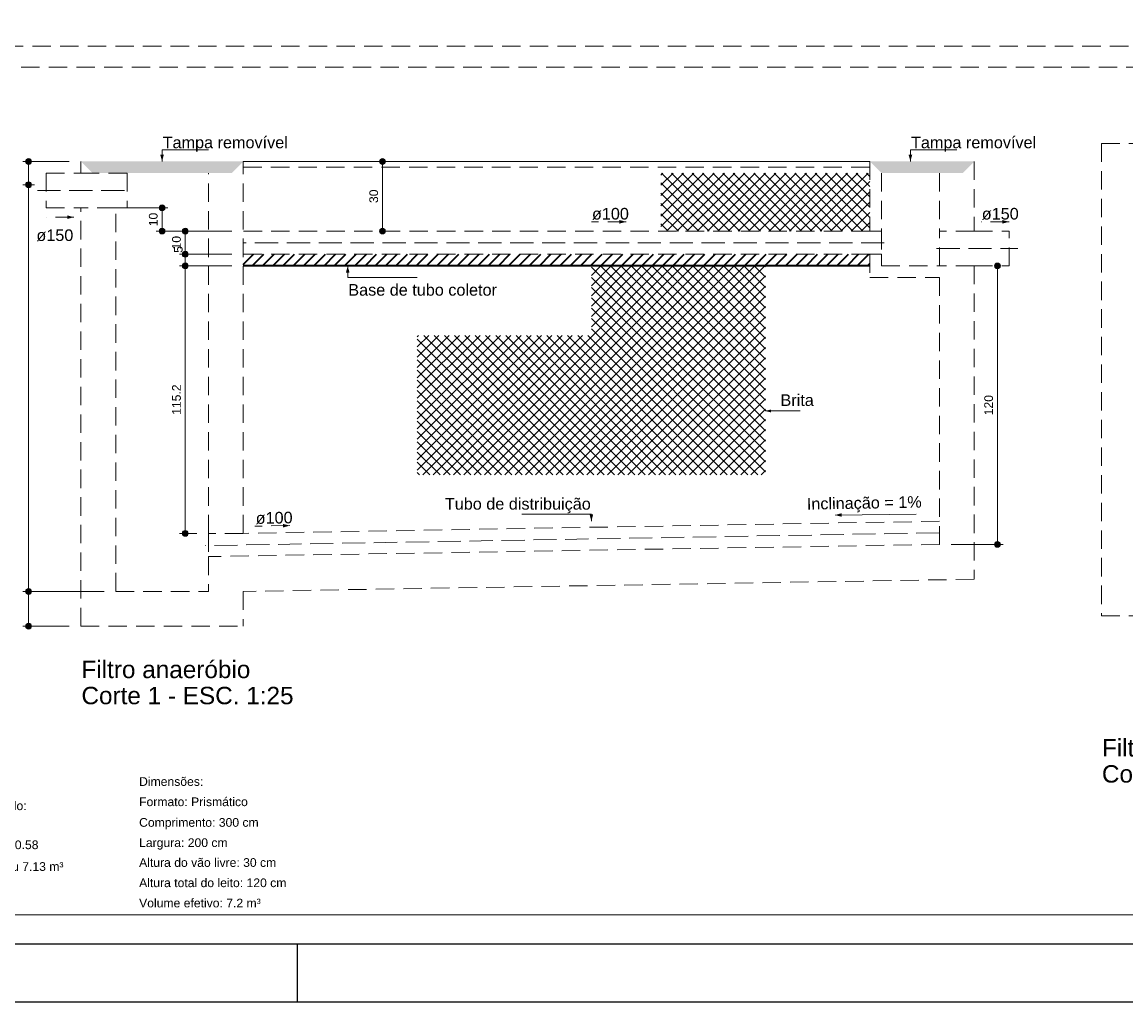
# Model space of a CAD drawing. Header units: feet. Extents: x 8 to 127, y 6 to 90.
# Tile 4 of 256: x 30 to 49, y 6 to 23. Entities that reach past the tile are written whole.
import ezdxf

# ---------------------------------------------------------------- set-up
doc = ezdxf.new("R2010")
doc.units = ezdxf.units.FT
doc.header["$MEASUREMENT"] = 0
doc.linetypes.add('HIDDEN2', pattern=[0.47625, 0.3175, -0.15875])
doc.linetypes.add('JIS_02_4.0', pattern=[0.55, 0.4, -0.15])
doc.layers.add('ARQ-FOLHA', color=7, linetype='Continuous')
for name, color, linetype, lineweight in [('DI-Cortes', 8, 'JIS_02_4.0', 5), ('DI-Cotas', 8, 'Continuous', 9), ('DI-Destaque', 1, 'Continuous', 35), ('DI-Detalhes', 8, 'HIDDEN2', 9), ('DI-Eixos', 7, 'HIDDEN2', 9), ('DI-Níveis', 7, 'Continuous', 0), ('DI-Tabelas', 7, 'Continuous', 13), ('DI-Títulos', 7, 'Continuous', 9)]:
    doc.layers.add(name, color=color, linetype=linetype, lineweight=lineweight)
doc.styles.add('Arial', font='arial.ttf')

msp = doc.modelspace()

# ---------------------------------------------------------------- hatches: boundary and pattern name
at = {"layer": 'DI-Cotas', "linetype": 'Continuous'}
for points in [[(29.788, 20.366), (29.788, 20.37), (29.787, 20.374), (29.786, 20.379), (29.785, 20.383), (29.783, 20.387), (29.781, 20.391), (29.779, 20.394), (29.776, 20.398), (29.773, 20.401), (29.77, 20.404), (29.767, 20.407), (29.763, 20.409), (29.759, 20.411), (29.755, 20.413), (29.751, 20.414), (29.747, 20.415), (29.742, 20.416), (29.738, 20.416), (29.734, 20.416), (29.729, 20.415), (29.725, 20.414), (29.721, 20.413), (29.717, 20.411), (29.713, 20.409), (29.709, 20.407), (29.706, 20.404), (29.703, 20.401), (29.7, 20.398), (29.697, 20.394), (29.695, 20.391), (29.693, 20.387), (29.691, 20.383), (29.69, 20.379), (29.689, 20.374), (29.688, 20.37), (29.688, 20.366), (29.688, 20.361), (29.689, 20.357), (29.69, 20.353), (29.691, 20.349), (29.693, 20.345), (29.695, 20.341), (29.697, 20.337), (29.7, 20.334), (29.703, 20.33), (29.706, 20.328), (29.709, 20.325), (29.713, 20.323), (29.717, 20.32), (29.721, 20.319), (29.725, 20.318), (29.729, 20.317), (29.734, 20.316), (29.738, 20.316), (29.742, 20.316), (29.747, 20.317), (29.751, 20.318), (29.755, 20.319), (29.759, 20.32), (29.763, 20.323), (29.767, 20.325), (29.77, 20.328), (29.773, 20.33), (29.776, 20.334), (29.779, 20.337), (29.781, 20.341), (29.783, 20.345), (29.785, 20.349), (29.786, 20.353), (29.787, 20.357), (29.788, 20.361)], [(35.888, 20.366), (35.888, 20.37), (35.887, 20.374), (35.886, 20.379), (35.885, 20.383), (35.883, 20.387), (35.881, 20.391), (35.879, 20.394), (35.876, 20.398), (35.873, 20.401), (35.87, 20.404), (35.867, 20.407), (35.863, 20.409), (35.859, 20.411), (35.855, 20.413), (35.851, 20.414), (35.847, 20.415), (35.842, 20.416), (35.838, 20.416), (35.834, 20.416), (35.829, 20.415), (35.825, 20.414), (35.821, 20.413), (35.817, 20.411), (35.813, 20.409), (35.809, 20.407), (35.806, 20.404), (35.803, 20.401), (35.8, 20.398), (35.797, 20.394), (35.795, 20.391), (35.793, 20.387), (35.791, 20.383), (35.79, 20.379), (35.789, 20.374), (35.788, 20.37), (35.788, 20.366), (35.788, 20.361), (35.789, 20.357), (35.79, 20.353), (35.791, 20.349), (35.793, 20.345), (35.795, 20.341), (35.797, 20.337), (35.8, 20.334), (35.803, 20.33), (35.806, 20.328), (35.809, 20.325), (35.813, 20.323), (35.817, 20.32), (35.821, 20.319), (35.825, 20.318), (35.829, 20.317), (35.834, 20.316), (35.838, 20.316), (35.842, 20.316), (35.847, 20.317), (35.851, 20.318), (35.855, 20.319), (35.859, 20.32), (35.863, 20.323), (35.867, 20.325), (35.87, 20.328), (35.873, 20.33), (35.876, 20.334), (35.879, 20.337), (35.881, 20.341), (35.883, 20.345), (35.885, 20.349), (35.886, 20.353), (35.887, 20.357), (35.888, 20.361)], [(29.788, 19.966), (29.788, 19.97), (29.787, 19.974), (29.786, 19.979), (29.785, 19.983), (29.783, 19.987), (29.781, 19.991), (29.779, 19.994), (29.776, 19.998), (29.773, 20.001), (29.77, 20.004), (29.767, 20.007), (29.763, 20.009), (29.759, 20.011), (29.755, 20.013), (29.751, 20.014), (29.747, 20.015), (29.742, 20.016), (29.738, 20.016), (29.734, 20.016), (29.729, 20.015), (29.725, 20.014), (29.721, 20.013), (29.717, 20.011), (29.713, 20.009), (29.709, 20.007), (29.706, 20.004), (29.703, 20.001), (29.7, 19.998), (29.697, 19.994), (29.695, 19.991), (29.693, 19.987), (29.691, 19.983), (29.69, 19.979), (29.689, 19.974), (29.688, 19.97), (29.688, 19.966), (29.688, 19.961), (29.689, 19.957), (29.69, 19.953), (29.691, 19.949), (29.693, 19.945), (29.695, 19.941), (29.697, 19.937), (29.7, 19.934), (29.703, 19.93), (29.706, 19.928), (29.709, 19.925), (29.713, 19.923), (29.717, 19.92), (29.721, 19.919), (29.725, 19.918), (29.729, 19.917), (29.734, 19.916), (29.738, 19.916), (29.742, 19.916), (29.747, 19.917), (29.751, 19.918), (29.755, 19.919), (29.759, 19.92), (29.763, 19.923), (29.767, 19.925), (29.77, 19.928), (29.773, 19.93), (29.776, 19.934), (29.779, 19.937), (29.781, 19.941), (29.783, 19.945), (29.785, 19.949), (29.786, 19.953), (29.787, 19.957), (29.788, 19.961)], [(29.788, 19.966), (29.788, 19.97), (29.787, 19.974), (29.786, 19.979), (29.785, 19.983), (29.783, 19.987), (29.781, 19.991), (29.779, 19.994), (29.776, 19.998), (29.773, 20.001), (29.77, 20.004), (29.767, 20.007), (29.763, 20.009), (29.759, 20.011), (29.755, 20.013), (29.751, 20.014), (29.747, 20.015), (29.742, 20.016), (29.738, 20.016), (29.734, 20.016), (29.729, 20.015), (29.725, 20.014), (29.721, 20.013), (29.717, 20.011), (29.713, 20.009), (29.709, 20.007), (29.706, 20.004), (29.703, 20.001), (29.7, 19.998), (29.697, 19.994), (29.695, 19.991), (29.693, 19.987), (29.691, 19.983), (29.69, 19.979), (29.689, 19.974), (29.688, 19.97), (29.688, 19.966), (29.688, 19.961), (29.689, 19.957), (29.69, 19.953), (29.691, 19.949), (29.693, 19.945), (29.695, 19.941), (29.697, 19.937), (29.7, 19.934), (29.703, 19.93), (29.706, 19.928), (29.709, 19.925), (29.713, 19.923), (29.717, 19.92), (29.721, 19.919), (29.725, 19.918), (29.729, 19.917), (29.734, 19.916), (29.738, 19.916), (29.742, 19.916), (29.747, 19.917), (29.751, 19.918), (29.755, 19.919), (29.759, 19.92), (29.763, 19.923), (29.767, 19.925), (29.77, 19.928), (29.773, 19.93), (29.776, 19.934), (29.779, 19.937), (29.781, 19.941), (29.783, 19.945), (29.785, 19.949), (29.786, 19.953), (29.787, 19.957), (29.788, 19.961)], [(32.088, 19.566), (32.088, 19.57), (32.087, 19.574), (32.086, 19.579), (32.085, 19.583), (32.083, 19.587), (32.081, 19.591), (32.079, 19.594), (32.076, 19.598), (32.073, 19.601), (32.07, 19.604), (32.067, 19.607), (32.063, 19.609), (32.059, 19.611), (32.055, 19.613), (32.051, 19.614), (32.047, 19.615), (32.042, 19.616), (32.038, 19.616), (32.034, 19.616), (32.029, 19.615), (32.025, 19.614), (32.021, 19.613), (32.017, 19.611), (32.013, 19.609), (32.009, 19.607), (32.006, 19.604), (32.003, 19.601), (32, 19.598), (31.997, 19.594), (31.995, 19.591), (31.993, 19.587), (31.991, 19.583), (31.99, 19.579), (31.989, 19.574), (31.988, 19.57), (31.988, 19.566), (31.988, 19.561), (31.989, 19.557), (31.99, 19.553), (31.991, 19.549), (31.993, 19.545), (31.995, 19.541), (31.997, 19.537), (32, 19.534), (32.003, 19.53), (32.006, 19.528), (32.009, 19.525), (32.013, 19.523), (32.017, 19.52), (32.021, 19.519), (32.025, 19.518), (32.029, 19.517), (32.034, 19.516), (32.038, 19.516), (32.042, 19.516), (32.047, 19.517), (32.051, 19.518), (32.055, 19.519), (32.059, 19.52), (32.063, 19.523), (32.067, 19.525), (32.07, 19.528), (32.073, 19.53), (32.076, 19.534), (32.079, 19.537), (32.081, 19.541), (32.083, 19.545), (32.085, 19.549), (32.086, 19.553), (32.087, 19.557), (32.088, 19.561)], [(32.088, 19.166), (32.088, 19.17), (32.087, 19.174), (32.086, 19.179), (32.085, 19.183), (32.083, 19.187), (32.081, 19.191), (32.079, 19.194), (32.076, 19.198), (32.073, 19.201), (32.07, 19.204), (32.067, 19.207), (32.063, 19.209), (32.059, 19.211), (32.055, 19.213), (32.051, 19.214), (32.047, 19.215), (32.042, 19.216), (32.038, 19.216), (32.034, 19.216), (32.029, 19.215), (32.025, 19.214), (32.021, 19.213), (32.017, 19.211), (32.013, 19.209), (32.009, 19.207), (32.006, 19.204), (32.003, 19.201), (32, 19.198), (31.997, 19.194), (31.995, 19.191), (31.993, 19.187), (31.991, 19.183), (31.99, 19.179), (31.989, 19.174), (31.988, 19.17), (31.988, 19.166), (31.988, 19.161), (31.989, 19.157), (31.99, 19.153), (31.991, 19.149), (31.993, 19.145), (31.995, 19.141), (31.997, 19.137), (32, 19.134), (32.003, 19.13), (32.006, 19.128), (32.009, 19.125), (32.013, 19.123), (32.017, 19.12), (32.021, 19.119), (32.025, 19.118), (32.029, 19.117), (32.034, 19.116), (32.038, 19.116), (32.042, 19.116), (32.047, 19.117), (32.051, 19.118), (32.055, 19.119), (32.059, 19.12), (32.063, 19.123), (32.067, 19.125), (32.07, 19.128), (32.073, 19.13), (32.076, 19.134), (32.079, 19.137), (32.081, 19.141), (32.083, 19.145), (32.085, 19.149), (32.086, 19.153), (32.087, 19.157), (32.088, 19.161)], [(32.488, 19.166), (32.488, 19.17), (32.487, 19.174), (32.486, 19.179), (32.485, 19.183), (32.483, 19.187), (32.481, 19.191), (32.479, 19.194), (32.476, 19.198), (32.473, 19.201), (32.47, 19.204), (32.467, 19.207), (32.463, 19.209), (32.459, 19.211), (32.455, 19.213), (32.451, 19.214), (32.447, 19.215), (32.442, 19.216), (32.438, 19.216), (32.434, 19.216), (32.429, 19.215), (32.425, 19.214), (32.421, 19.213), (32.417, 19.211), (32.413, 19.209), (32.409, 19.207), (32.406, 19.204), (32.403, 19.201), (32.4, 19.198), (32.397, 19.194), (32.395, 19.191), (32.393, 19.187), (32.391, 19.183), (32.39, 19.179), (32.389, 19.174), (32.388, 19.17), (32.388, 19.166), (32.388, 19.161), (32.389, 19.157), (32.39, 19.153), (32.391, 19.149), (32.393, 19.145), (32.395, 19.141), (32.397, 19.137), (32.4, 19.134), (32.403, 19.13), (32.406, 19.128), (32.409, 19.125), (32.413, 19.123), (32.417, 19.12), (32.421, 19.119), (32.425, 19.118), (32.429, 19.117), (32.434, 19.116), (32.438, 19.116), (32.442, 19.116), (32.447, 19.117), (32.451, 19.118), (32.455, 19.119), (32.459, 19.12), (32.463, 19.123), (32.467, 19.125), (32.47, 19.128), (32.473, 19.13), (32.476, 19.134), (32.479, 19.137), (32.481, 19.141), (32.483, 19.145), (32.485, 19.149), (32.486, 19.153), (32.487, 19.157), (32.488, 19.161)], [(35.888, 19.166), (35.888, 19.17), (35.887, 19.174), (35.886, 19.179), (35.885, 19.183), (35.883, 19.187), (35.881, 19.191), (35.879, 19.194), (35.876, 19.198), (35.873, 19.201), (35.87, 19.204), (35.867, 19.207), (35.863, 19.209), (35.859, 19.211), (35.855, 19.213), (35.851, 19.214), (35.847, 19.215), (35.842, 19.216), (35.838, 19.216), (35.834, 19.216), (35.829, 19.215), (35.825, 19.214), (35.821, 19.213), (35.817, 19.211), (35.813, 19.209), (35.809, 19.207), (35.806, 19.204), (35.803, 19.201), (35.8, 19.198), (35.797, 19.194), (35.795, 19.191), (35.793, 19.187), (35.791, 19.183), (35.79, 19.179), (35.789, 19.174), (35.788, 19.17), (35.788, 19.166), (35.788, 19.161), (35.789, 19.157), (35.79, 19.153), (35.791, 19.149), (35.793, 19.145), (35.795, 19.141), (35.797, 19.137), (35.8, 19.134), (35.803, 19.13), (35.806, 19.128), (35.809, 19.125), (35.813, 19.123), (35.817, 19.12), (35.821, 19.119), (35.825, 19.118), (35.829, 19.117), (35.834, 19.116), (35.838, 19.116), (35.842, 19.116), (35.847, 19.117), (35.851, 19.118), (35.855, 19.119), (35.859, 19.12), (35.863, 19.123), (35.867, 19.125), (35.87, 19.128), (35.873, 19.13), (35.876, 19.134), (35.879, 19.137), (35.881, 19.141), (35.883, 19.145), (35.885, 19.149), (35.886, 19.153), (35.887, 19.157), (35.888, 19.161)], [(32.488, 18.766), (32.488, 18.77), (32.487, 18.774), (32.486, 18.779), (32.485, 18.783), (32.483, 18.787), (32.481, 18.791), (32.479, 18.794), (32.476, 18.798), (32.473, 18.801), (32.47, 18.804), (32.467, 18.807), (32.463, 18.809), (32.459, 18.811), (32.455, 18.813), (32.451, 18.814), (32.447, 18.815), (32.442, 18.816), (32.438, 18.816), (32.434, 18.816), (32.429, 18.815), (32.425, 18.814), (32.421, 18.813), (32.417, 18.811), (32.413, 18.809), (32.409, 18.807), (32.406, 18.804), (32.403, 18.801), (32.4, 18.798), (32.397, 18.794), (32.395, 18.791), (32.393, 18.787), (32.391, 18.783), (32.39, 18.779), (32.389, 18.774), (32.388, 18.77), (32.388, 18.766), (32.388, 18.761), (32.389, 18.757), (32.39, 18.753), (32.391, 18.749), (32.393, 18.745), (32.395, 18.741), (32.397, 18.737), (32.4, 18.734), (32.403, 18.73), (32.406, 18.728), (32.409, 18.725), (32.413, 18.723), (32.417, 18.72), (32.421, 18.719), (32.425, 18.718), (32.429, 18.717), (32.434, 18.716), (32.438, 18.716), (32.442, 18.716), (32.447, 18.717), (32.451, 18.718), (32.455, 18.719), (32.459, 18.72), (32.463, 18.723), (32.467, 18.725), (32.47, 18.728), (32.473, 18.73), (32.476, 18.734), (32.479, 18.737), (32.481, 18.741), (32.483, 18.745), (32.485, 18.749), (32.486, 18.753), (32.487, 18.757), (32.488, 18.761)], [(32.488, 18.766), (32.488, 18.77), (32.487, 18.774), (32.486, 18.779), (32.485, 18.783), (32.483, 18.787), (32.481, 18.791), (32.479, 18.794), (32.476, 18.798), (32.473, 18.801), (32.47, 18.804), (32.467, 18.807), (32.463, 18.809), (32.459, 18.811), (32.455, 18.813), (32.451, 18.814), (32.447, 18.815), (32.442, 18.816), (32.438, 18.816), (32.434, 18.816), (32.429, 18.815), (32.425, 18.814), (32.421, 18.813), (32.417, 18.811), (32.413, 18.809), (32.409, 18.807), (32.406, 18.804), (32.403, 18.801), (32.4, 18.798), (32.397, 18.794), (32.395, 18.791), (32.393, 18.787), (32.391, 18.783), (32.39, 18.779), (32.389, 18.774), (32.388, 18.77), (32.388, 18.766), (32.388, 18.761), (32.389, 18.757), (32.39, 18.753), (32.391, 18.749), (32.393, 18.745), (32.395, 18.741), (32.397, 18.737), (32.4, 18.734), (32.403, 18.73), (32.406, 18.728), (32.409, 18.725), (32.413, 18.723), (32.417, 18.72), (32.421, 18.719), (32.425, 18.718), (32.429, 18.717), (32.434, 18.716), (32.438, 18.716), (32.442, 18.716), (32.447, 18.717), (32.451, 18.718), (32.455, 18.719), (32.459, 18.72), (32.463, 18.723), (32.467, 18.725), (32.47, 18.728), (32.473, 18.73), (32.476, 18.734), (32.479, 18.737), (32.481, 18.741), (32.483, 18.745), (32.485, 18.749), (32.486, 18.753), (32.487, 18.757), (32.488, 18.761)], [(32.488, 18.566), (32.488, 18.57), (32.487, 18.574), (32.486, 18.579), (32.485, 18.583), (32.483, 18.587), (32.481, 18.591), (32.479, 18.594), (32.476, 18.598), (32.473, 18.601), (32.47, 18.604), (32.467, 18.607), (32.463, 18.609), (32.459, 18.611), (32.455, 18.613), (32.451, 18.614), (32.447, 18.615), (32.442, 18.616), (32.438, 18.616), (32.434, 18.616), (32.429, 18.615), (32.425, 18.614), (32.421, 18.613), (32.417, 18.611), (32.413, 18.609), (32.409, 18.607), (32.406, 18.604), (32.403, 18.601), (32.4, 18.598), (32.397, 18.594), (32.395, 18.591), (32.393, 18.587), (32.391, 18.583), (32.39, 18.579), (32.389, 18.574), (32.388, 18.57), (32.388, 18.566), (32.388, 18.561), (32.389, 18.557), (32.39, 18.553), (32.391, 18.549), (32.393, 18.545), (32.395, 18.541), (32.397, 18.537), (32.4, 18.534), (32.403, 18.53), (32.406, 18.528), (32.409, 18.525), (32.413, 18.523), (32.417, 18.52), (32.421, 18.519), (32.425, 18.518), (32.429, 18.517), (32.434, 18.516), (32.438, 18.516), (32.442, 18.516), (32.447, 18.517), (32.451, 18.518), (32.455, 18.519), (32.459, 18.52), (32.463, 18.523), (32.467, 18.525), (32.47, 18.528), (32.473, 18.53), (32.476, 18.534), (32.479, 18.537), (32.481, 18.541), (32.483, 18.545), (32.485, 18.549), (32.486, 18.553), (32.487, 18.557), (32.488, 18.561)], [(32.488, 18.566), (32.488, 18.57), (32.487, 18.574), (32.486, 18.579), (32.485, 18.583), (32.483, 18.587), (32.481, 18.591), (32.479, 18.594), (32.476, 18.598), (32.473, 18.601), (32.47, 18.604), (32.467, 18.607), (32.463, 18.609), (32.459, 18.611), (32.455, 18.613), (32.451, 18.614), (32.447, 18.615), (32.442, 18.616), (32.438, 18.616), (32.434, 18.616), (32.429, 18.615), (32.425, 18.614), (32.421, 18.613), (32.417, 18.611), (32.413, 18.609), (32.409, 18.607), (32.406, 18.604), (32.403, 18.601), (32.4, 18.598), (32.397, 18.594), (32.395, 18.591), (32.393, 18.587), (32.391, 18.583), (32.39, 18.579), (32.389, 18.574), (32.388, 18.57), (32.388, 18.566), (32.388, 18.561), (32.389, 18.557), (32.39, 18.553), (32.391, 18.549), (32.393, 18.545), (32.395, 18.541), (32.397, 18.537), (32.4, 18.534), (32.403, 18.53), (32.406, 18.528), (32.409, 18.525), (32.413, 18.523), (32.417, 18.52), (32.421, 18.519), (32.425, 18.518), (32.429, 18.517), (32.434, 18.516), (32.438, 18.516), (32.442, 18.516), (32.447, 18.517), (32.451, 18.518), (32.455, 18.519), (32.459, 18.52), (32.463, 18.523), (32.467, 18.525), (32.47, 18.528), (32.473, 18.53), (32.476, 18.534), (32.479, 18.537), (32.481, 18.541), (32.483, 18.545), (32.485, 18.549), (32.486, 18.553), (32.487, 18.557), (32.488, 18.561)], [(46.488, 18.566), (46.488, 18.57), (46.487, 18.574), (46.486, 18.579), (46.485, 18.583), (46.483, 18.587), (46.481, 18.591), (46.479, 18.594), (46.476, 18.598), (46.473, 18.601), (46.47, 18.604), (46.467, 18.607), (46.463, 18.609), (46.459, 18.611), (46.455, 18.613), (46.451, 18.614), (46.447, 18.615), (46.442, 18.616), (46.438, 18.616), (46.434, 18.616), (46.429, 18.615), (46.425, 18.614), (46.421, 18.613), (46.417, 18.611), (46.413, 18.609), (46.409, 18.607), (46.406, 18.604), (46.403, 18.601), (46.4, 18.598), (46.397, 18.594), (46.395, 18.591), (46.393, 18.587), (46.391, 18.583), (46.39, 18.579), (46.389, 18.574), (46.388, 18.57), (46.388, 18.566), (46.388, 18.561), (46.389, 18.557), (46.39, 18.553), (46.391, 18.549), (46.393, 18.545), (46.395, 18.541), (46.397, 18.537), (46.4, 18.534), (46.403, 18.53), (46.406, 18.528), (46.409, 18.525), (46.413, 18.523), (46.417, 18.52), (46.421, 18.519), (46.425, 18.518), (46.429, 18.517), (46.434, 18.516), (46.438, 18.516), (46.442, 18.516), (46.447, 18.517), (46.451, 18.518), (46.455, 18.519), (46.459, 18.52), (46.463, 18.523), (46.467, 18.525), (46.47, 18.528), (46.473, 18.53), (46.476, 18.534), (46.479, 18.537), (46.481, 18.541), (46.483, 18.545), (46.485, 18.549), (46.486, 18.553), (46.487, 18.557), (46.488, 18.561)], [(32.488, 13.956), (32.488, 13.961), (32.487, 13.965), (32.486, 13.969), (32.485, 13.973), (32.483, 13.977), (32.481, 13.981), (32.479, 13.985), (32.476, 13.988), (32.473, 13.992), (32.47, 13.995), (32.467, 13.997), (32.463, 14), (32.459, 14.002), (32.455, 14.003), (32.451, 14.005), (32.447, 14.006), (32.442, 14.006), (32.438, 14.006), (32.434, 14.006), (32.429, 14.006), (32.425, 14.005), (32.421, 14.003), (32.417, 14.002), (32.413, 14), (32.409, 13.997), (32.406, 13.995), (32.403, 13.992), (32.4, 13.988), (32.397, 13.985), (32.395, 13.981), (32.393, 13.977), (32.391, 13.973), (32.39, 13.969), (32.389, 13.965), (32.388, 13.961), (32.388, 13.956), (32.388, 13.952), (32.389, 13.948), (32.39, 13.943), (32.391, 13.939), (32.393, 13.935), (32.395, 13.931), (32.397, 13.928), (32.4, 13.924), (32.403, 13.921), (32.406, 13.918), (32.409, 13.915), (32.413, 13.913), (32.417, 13.911), (32.421, 13.909), (32.425, 13.908), (32.429, 13.907), (32.434, 13.907), (32.438, 13.906), (32.442, 13.907), (32.447, 13.907), (32.451, 13.908), (32.455, 13.909), (32.459, 13.911), (32.463, 13.913), (32.467, 13.915), (32.47, 13.918), (32.473, 13.921), (32.476, 13.924), (32.479, 13.928), (32.481, 13.931), (32.483, 13.935), (32.485, 13.939), (32.486, 13.943), (32.487, 13.948), (32.488, 13.952)], [(46.488, 13.766), (46.488, 13.77), (46.487, 13.774), (46.486, 13.779), (46.485, 13.783), (46.483, 13.787), (46.481, 13.791), (46.479, 13.794), (46.476, 13.798), (46.473, 13.801), (46.47, 13.804), (46.467, 13.807), (46.463, 13.809), (46.459, 13.811), (46.455, 13.813), (46.451, 13.814), (46.447, 13.815), (46.442, 13.816), (46.438, 13.816), (46.434, 13.816), (46.429, 13.815), (46.425, 13.814), (46.421, 13.813), (46.417, 13.811), (46.413, 13.809), (46.409, 13.807), (46.406, 13.804), (46.403, 13.801), (46.4, 13.798), (46.397, 13.794), (46.395, 13.791), (46.393, 13.787), (46.391, 13.783), (46.39, 13.779), (46.389, 13.774), (46.388, 13.77), (46.388, 13.766), (46.388, 13.761), (46.389, 13.757), (46.39, 13.753), (46.391, 13.749), (46.393, 13.745), (46.395, 13.741), (46.397, 13.737), (46.4, 13.734), (46.403, 13.73), (46.406, 13.728), (46.409, 13.725), (46.413, 13.723), (46.417, 13.72), (46.421, 13.719), (46.425, 13.718), (46.429, 13.717), (46.434, 13.716), (46.438, 13.716), (46.442, 13.716), (46.447, 13.717), (46.451, 13.718), (46.455, 13.719), (46.459, 13.72), (46.463, 13.723), (46.467, 13.725), (46.47, 13.728), (46.473, 13.73), (46.476, 13.734), (46.479, 13.737), (46.481, 13.741), (46.483, 13.745), (46.485, 13.749), (46.486, 13.753), (46.487, 13.757), (46.488, 13.761)], [(29.788, 12.956), (29.788, 12.961), (29.787, 12.965), (29.786, 12.969), (29.785, 12.973), (29.783, 12.977), (29.781, 12.981), (29.779, 12.985), (29.776, 12.988), (29.773, 12.992), (29.77, 12.995), (29.767, 12.997), (29.763, 13), (29.759, 13.002), (29.755, 13.003), (29.751, 13.005), (29.747, 13.006), (29.742, 13.006), (29.738, 13.006), (29.734, 13.006), (29.729, 13.006), (29.725, 13.005), (29.721, 13.003), (29.717, 13.002), (29.713, 13), (29.709, 12.997), (29.706, 12.995), (29.703, 12.992), (29.7, 12.988), (29.697, 12.985), (29.695, 12.981), (29.693, 12.977), (29.691, 12.973), (29.69, 12.969), (29.689, 12.965), (29.688, 12.961), (29.688, 12.956), (29.688, 12.952), (29.689, 12.948), (29.69, 12.943), (29.691, 12.939), (29.693, 12.935), (29.695, 12.931), (29.697, 12.928), (29.7, 12.924), (29.703, 12.921), (29.706, 12.918), (29.709, 12.915), (29.713, 12.913), (29.717, 12.911), (29.721, 12.909), (29.725, 12.908), (29.729, 12.907), (29.734, 12.907), (29.738, 12.906), (29.742, 12.907), (29.747, 12.907), (29.751, 12.908), (29.755, 12.909), (29.759, 12.911), (29.763, 12.913), (29.767, 12.915), (29.77, 12.918), (29.773, 12.921), (29.776, 12.924), (29.779, 12.928), (29.781, 12.931), (29.783, 12.935), (29.785, 12.939), (29.786, 12.943), (29.787, 12.948), (29.788, 12.952)], [(29.788, 12.956), (29.788, 12.961), (29.787, 12.965), (29.786, 12.969), (29.785, 12.973), (29.783, 12.977), (29.781, 12.981), (29.779, 12.985), (29.776, 12.988), (29.773, 12.992), (29.77, 12.995), (29.767, 12.997), (29.763, 13), (29.759, 13.002), (29.755, 13.003), (29.751, 13.005), (29.747, 13.006), (29.742, 13.006), (29.738, 13.006), (29.734, 13.006), (29.729, 13.006), (29.725, 13.005), (29.721, 13.003), (29.717, 13.002), (29.713, 13), (29.709, 12.997), (29.706, 12.995), (29.703, 12.992), (29.7, 12.988), (29.697, 12.985), (29.695, 12.981), (29.693, 12.977), (29.691, 12.973), (29.69, 12.969), (29.689, 12.965), (29.688, 12.961), (29.688, 12.956), (29.688, 12.952), (29.689, 12.948), (29.69, 12.943), (29.691, 12.939), (29.693, 12.935), (29.695, 12.931), (29.697, 12.928), (29.7, 12.924), (29.703, 12.921), (29.706, 12.918), (29.709, 12.915), (29.713, 12.913), (29.717, 12.911), (29.721, 12.909), (29.725, 12.908), (29.729, 12.907), (29.734, 12.907), (29.738, 12.906), (29.742, 12.907), (29.747, 12.907), (29.751, 12.908), (29.755, 12.909), (29.759, 12.911), (29.763, 12.913), (29.767, 12.915), (29.77, 12.918), (29.773, 12.921), (29.776, 12.924), (29.779, 12.928), (29.781, 12.931), (29.783, 12.935), (29.785, 12.939), (29.786, 12.943), (29.787, 12.948), (29.788, 12.952)], [(29.788, 12.956), (29.788, 12.961), (29.787, 12.965), (29.786, 12.969), (29.785, 12.973), (29.783, 12.977), (29.781, 12.981), (29.779, 12.985), (29.776, 12.988), (29.773, 12.992), (29.77, 12.995), (29.767, 12.997), (29.763, 13), (29.759, 13.002), (29.755, 13.003), (29.751, 13.005), (29.747, 13.006), (29.742, 13.006), (29.738, 13.006), (29.734, 13.006), (29.729, 13.006), (29.725, 13.005), (29.721, 13.003), (29.717, 13.002), (29.713, 13), (29.709, 12.997), (29.706, 12.995), (29.703, 12.992), (29.7, 12.988), (29.697, 12.985), (29.695, 12.981), (29.693, 12.977), (29.691, 12.973), (29.69, 12.969), (29.689, 12.965), (29.688, 12.961), (29.688, 12.956), (29.688, 12.952), (29.689, 12.948), (29.69, 12.943), (29.691, 12.939), (29.693, 12.935), (29.695, 12.931), (29.697, 12.928), (29.7, 12.924), (29.703, 12.921), (29.706, 12.918), (29.709, 12.915), (29.713, 12.913), (29.717, 12.911), (29.721, 12.909), (29.725, 12.908), (29.729, 12.907), (29.734, 12.907), (29.738, 12.906), (29.742, 12.907), (29.747, 12.907), (29.751, 12.908), (29.755, 12.909), (29.759, 12.911), (29.763, 12.913), (29.767, 12.915), (29.77, 12.918), (29.773, 12.921), (29.776, 12.924), (29.779, 12.928), (29.781, 12.931), (29.783, 12.935), (29.785, 12.939), (29.786, 12.943), (29.787, 12.948), (29.788, 12.952)], [(29.788, 12.356), (29.788, 12.361), (29.787, 12.365), (29.786, 12.369), (29.785, 12.373), (29.783, 12.377), (29.781, 12.381), (29.779, 12.385), (29.776, 12.388), (29.773, 12.392), (29.77, 12.395), (29.767, 12.397), (29.763, 12.4), (29.759, 12.402), (29.755, 12.403), (29.751, 12.405), (29.747, 12.406), (29.742, 12.406), (29.738, 12.406), (29.734, 12.406), (29.729, 12.406), (29.725, 12.405), (29.721, 12.403), (29.717, 12.402), (29.713, 12.4), (29.709, 12.397), (29.706, 12.395), (29.703, 12.392), (29.7, 12.388), (29.697, 12.385), (29.695, 12.381), (29.693, 12.377), (29.691, 12.373), (29.69, 12.369), (29.689, 12.365), (29.688, 12.361), (29.688, 12.356), (29.688, 12.352), (29.689, 12.348), (29.69, 12.343), (29.691, 12.339), (29.693, 12.335), (29.695, 12.331), (29.697, 12.328), (29.7, 12.324), (29.703, 12.321), (29.706, 12.318), (29.709, 12.315), (29.713, 12.313), (29.717, 12.311), (29.721, 12.309), (29.725, 12.308), (29.729, 12.307), (29.734, 12.307), (29.738, 12.306), (29.742, 12.307), (29.747, 12.307), (29.751, 12.308), (29.755, 12.309), (29.759, 12.311), (29.763, 12.313), (29.767, 12.315), (29.77, 12.318), (29.773, 12.321), (29.776, 12.324), (29.779, 12.328), (29.781, 12.331), (29.783, 12.335), (29.785, 12.339), (29.786, 12.343), (29.787, 12.348), (29.788, 12.352)], [(29.788, 12.356), (29.788, 12.361), (29.787, 12.365), (29.786, 12.369), (29.785, 12.373), (29.783, 12.377), (29.781, 12.381), (29.779, 12.385), (29.776, 12.388), (29.773, 12.392), (29.77, 12.395), (29.767, 12.397), (29.763, 12.4), (29.759, 12.402), (29.755, 12.403), (29.751, 12.405), (29.747, 12.406), (29.742, 12.406), (29.738, 12.406), (29.734, 12.406), (29.729, 12.406), (29.725, 12.405), (29.721, 12.403), (29.717, 12.402), (29.713, 12.4), (29.709, 12.397), (29.706, 12.395), (29.703, 12.392), (29.7, 12.388), (29.697, 12.385), (29.695, 12.381), (29.693, 12.377), (29.691, 12.373), (29.69, 12.369), (29.689, 12.365), (29.688, 12.361), (29.688, 12.356), (29.688, 12.352), (29.689, 12.348), (29.69, 12.343), (29.691, 12.339), (29.693, 12.335), (29.695, 12.331), (29.697, 12.328), (29.7, 12.324), (29.703, 12.321), (29.706, 12.318), (29.709, 12.315), (29.713, 12.313), (29.717, 12.311), (29.721, 12.309), (29.725, 12.308), (29.729, 12.307), (29.734, 12.307), (29.738, 12.306), (29.742, 12.307), (29.747, 12.307), (29.751, 12.308), (29.755, 12.309), (29.759, 12.311), (29.763, 12.313), (29.767, 12.315), (29.77, 12.318), (29.773, 12.321), (29.776, 12.324), (29.779, 12.328), (29.781, 12.331), (29.783, 12.335), (29.785, 12.339), (29.786, 12.343), (29.787, 12.348), (29.788, 12.352)]]:
    msp.add_hatch(color=8, dxfattribs=at).paths.add_polyline_path(points)
at = {"layer": 'DI-Cotas', "linetype": 'Continuous', "lineweight": 9}
for points in [[(32.038, 20.366), (32.069, 20.482), (32.007, 20.482)], [(44.938, 20.366), (44.969, 20.482), (44.907, 20.482)], [(35.238, 18.566), (35.207, 18.45), (35.269, 18.45)], [(42.438, 16.066), (42.535, 16.04), (42.535, 16.092)], [(39.438, 14.166), (39.469, 14.282), (39.407, 14.282)], [(43.638, 14.272), (43.754, 14.242), (43.754, 14.304)]]:
    msp.add_hatch(color=8, dxfattribs=at).paths.add_polyline_path(points)
at = {"layer": 'DI-Destaque', "linetype": 'Continuous'}
h = msp.add_hatch(dxfattribs=at)
h.set_pattern_fill('ANSI31', color=1, style=0)
h.paths.add_polyline_path([(33.438, 18.766), (44.238, 18.766), (44.238, 18.566), (33.438, 18.566)])
at = {"layer": 'DI-Detalhes', "linetype": 'Continuous'}
for points in [[(30.638, 20.366), (33.438, 20.366), (33.238, 20.166), (30.838, 20.166)], [(44.238, 20.366), (46.038, 20.366), (45.838, 20.166), (44.438, 20.166)]]:
    msp.add_hatch(color=8, dxfattribs=at).paths.add_polyline_path(points)
at = {"layer": 'DI-Detalhes', "linetype": 'Continuous', "lineweight": 9}
for points in [[(30.518, 19.406), (30.402, 19.437), (30.402, 19.375)], [(40.038, 19.326), (39.922, 19.357), (39.922, 19.295)], [(46.638, 19.326), (46.522, 19.357), (46.522, 19.295)], [(34.238, 14.09), (34.122, 14.119), (34.123, 14.057)]]:
    msp.add_hatch(color=8, dxfattribs=at).paths.add_polyline_path(points)
at = {"layer": 'DI-Níveis', "linetype": 'Continuous'}
h = msp.add_hatch(dxfattribs=at)
h.set_pattern_fill('ANSI37', style=0)
h.paths.add_polyline_path([(40.638, 20.166), (40.638, 19.166), (44.238, 19.166), (44.238, 20.166)])
h = msp.add_hatch(dxfattribs=at)
h.set_pattern_fill('ANSI37', style=0)
h.paths.add_polyline_path([(36.438, 17.366), (36.438, 14.966), (42.438, 14.966), (42.438, 18.566), (39.438, 18.566), (39.438, 17.366)])

# ---------------------------------------------------------------- linework, layer by layer
at = {"layer": 'ARQ-FOLHA'}
msp.add_line((34.372, 5.881), (34.372, 6.881), dxfattribs=at)
for points in [[(125.872, 88.981), (10.472, 88.981), (10.472, 6.881), (125.872, 6.881), (125.872, 88.981)], [(7.972, 5.881), (126.872, 5.881)]]:
    msp.add_lwpolyline(points, dxfattribs=at)
at = {"layer": 'DI-Cortes', "color": 8, "linetype": 'JIS_02_4.0', "lineweight": 5}
for p, q in [((29.888, 19.866), (31.488, 19.866)), ((44.488, 18.966), (33.438, 18.966)), ((45.388, 18.866), (46.788, 18.866)), ((45.438, 13.966), (32.788, 13.745))]:
    msp.add_line(p, q, dxfattribs=at)
at = {"layer": 'DI-Cotas', "color": 8, "linetype": 'Continuous', "lineweight": 9}
for p, q in [((32.838, 20.566), (32.038, 20.566)), ((45.738, 20.566), (44.938, 20.566)), ((30.438, 20.366), (29.638, 20.366)), ((29.738, 19.966), (29.738, 20.366)), ((33.438, 20.366), (44.238, 20.366)), ((35.838, 19.166), (35.838, 20.366)), ((29.838, 19.966), (29.638, 19.966)), ((29.838, 19.966), (29.638, 19.966)), ((29.738, 12.956), (29.738, 19.966)), ((31.438, 19.566), (32.138, 19.566)), ((32.038, 19.566), (32.038, 19.166)), ((32.638, 19.166), (31.938, 19.166)), ((33.238, 19.166), (32.338, 19.166)), ((32.438, 18.766), (32.438, 19.166)), ((33.238, 18.766), (32.338, 18.766)), ((33.238, 18.766), (32.338, 18.766)), ((32.438, 18.566), (32.438, 18.766)), ((33.238, 18.566), (32.338, 18.566)), ((33.238, 18.566), (32.338, 18.566)), ((32.438, 13.956), (32.438, 18.566)), ((46.438, 13.766), (46.438, 18.566)), ((35.238, 18.366), (36.438, 18.366)), ((38.238, 14.286), (39.438, 14.286)), ((32.638, 13.956), (32.338, 13.956)), ((45.638, 13.766), (46.538, 13.766)), ((31.038, 12.956), (29.638, 12.956)), ((31.038, 12.956), (29.638, 12.956)), ((31.038, 12.956), (29.638, 12.956)), ((29.738, 12.356), (29.738, 12.956)), ((29.738, 12.356), (29.738, 12.956)), ((30.438, 12.356), (29.638, 12.356)), ((30.438, 12.356), (29.638, 12.356))]:
    msp.add_line(p, q, dxfattribs=at)
for points in [[(32.038, 20.366), (32.038, 20.566)], [(44.938, 20.366), (44.938, 20.566)], [(35.238, 18.566), (35.238, 18.366)], [(42.438, 16.066), (43.038, 16.066)], [(39.438, 14.166), (39.438, 14.282)], [(43.638, 14.272), (45.038, 14.286)]]:
    msp.add_lwpolyline(points, dxfattribs=at)
for centre in [(29.738, 20.366), (35.838, 20.366), (29.738, 19.966), (29.738, 19.966), (32.038, 19.566), (32.038, 19.166), (32.438, 19.166), (35.838, 19.166), (32.438, 18.766), (32.438, 18.766), (32.438, 18.566), (32.438, 18.566), (46.438, 18.566), (32.438, 13.956), (46.438, 13.766), (29.738, 12.956), (29.738, 12.956), (29.738, 12.956), (29.738, 12.356), (29.738, 12.356)]:
    msp.add_circle(centre, 0.05, dxfattribs=at)
at = {"layer": 'DI-Destaque', "color": 1, "linetype": 'Continuous', "lineweight": 35}
msp.add_line((44.238, 18.566), (33.438, 18.566), dxfattribs=at)
at = {"layer": 'DI-Detalhes'}
for p, q in [((11.23, 22.353), (48.975, 22.353)), ((11.036, 21.994), (68.04, 21.994)), ((11.036, 21.994), (64.889, 21.994)), ((68.04, 7.382), (11.036, 7.382)), ((64.889, 7.382), (11.036, 7.382))]:
    msp.add_line(p, q, dxfattribs=at)
at = {"layer": 'DI-Detalhes', "color": 8, "linetype": 'HIDDEN2', "lineweight": 9}
for p, q in [((33.438, 20.266), (44.238, 20.266)), ((30.038, 20.166), (30.638, 20.166)), ((30.038, 20.166), (30.038, 19.566)), ((31.238, 20.166), (31.438, 20.166)), ((31.438, 20.166), (31.438, 19.566)), ((30.038, 19.566), (30.638, 19.566)), ((31.238, 19.566), (31.438, 19.566)), ((44.238, 19.166), (33.438, 19.166)), ((44.438, 19.166), (44.438, 18.766)), ((45.438, 18.566), (45.438, 19.166)), ((46.038, 19.166), (46.638, 19.166)), ((46.638, 18.566), (46.638, 19.166)), ((44.238, 18.766), (33.438, 18.766)), ((46.038, 18.566), (46.638, 18.566)), ((45.438, 14.166), (33.438, 13.956)), ((32.838, 13.956), (32.838, 13.556))]:
    msp.add_line(p, q, dxfattribs=at)
for points in [[(30.518, 19.406), (30.038, 19.406)], [(40.038, 19.326), (39.438, 19.326)], [(46.638, 19.326), (46.158, 19.326)], [(34.238, 14.09), (33.638, 14.08)]]:
    msp.add_lwpolyline(points, dxfattribs=at)
at = {"layer": 'DI-Eixos', "color": 7, "linetype": 'HIDDEN2', "lineweight": 9}
for p, q in [((48.229, 20.676), (48.829, 20.676)), ((48.229, 20.676), (48.229, 12.536)), ((30.638, 20.366), (30.638, 20.166)), ((33.438, 13.956), (33.438, 20.366)), ((44.238, 20.366), (44.238, 19.166)), ((46.038, 20.366), (46.038, 19.166)), ((30.638, 20.166), (31.238, 20.166)), ((32.838, 13.956), (32.838, 20.166)), ((44.438, 20.166), (44.438, 19.166)), ((45.438, 20.166), (45.438, 19.166)), ((30.638, 12.356), (30.638, 19.566)), ((31.238, 19.566), (30.638, 19.566)), ((31.238, 12.956), (31.238, 19.566)), ((44.238, 19.166), (44.438, 19.166)), ((46.038, 19.166), (45.438, 19.166)), ((44.238, 18.766), (44.238, 18.366)), ((44.238, 18.766), (44.438, 18.766)), ((44.438, 18.766), (44.438, 18.566)), ((44.438, 18.566), (45.438, 18.566)), ((46.038, 18.566), (45.438, 18.566)), ((46.038, 18.566), (46.038, 13.166)), ((44.238, 18.366), (45.438, 18.366)), ((45.438, 18.366), (45.438, 13.766)), ((33.438, 13.956), (32.838, 13.956)), ((45.438, 13.766), (32.838, 13.556)), ((32.838, 13.556), (32.838, 12.956)), ((46.038, 13.166), (33.438, 12.956)), ((31.238, 12.956), (32.838, 12.956)), ((33.438, 12.956), (33.438, 12.356)), ((48.229, 12.536), (54.629, 12.536)), ((30.638, 12.356), (33.438, 12.356))]:
    msp.add_line(p, q, dxfattribs=at)

# ---------------------------------------------------------------- texts
at = {"layer": 'DI-Cotas', "color": 8, "char_height": 0.15, "rotation": 90.0002, "line_spacing_factor": 0.6, "style": 'Arial'}
for s, insert, width, attachment_point in [('30', (35.763, 19.766), 0.46601, 8), ('10', (31.963, 19.366), 0.46601, 8), ('10', (32.363, 18.966), 0.46601, 8), ('5', (32.394, 18.791), 0.233, 7), ('115.2', (32.363, 16.261), 1.0484, 8), ('120', (46.363, 16.166), 0.69901, 8)]:
    msp.add_mtext(s, dxfattribs=dict(at, insert=insert, width=width, attachment_point=attachment_point))
at = {"layer": 'DI-Destaque', "color": 1, "insert": (35.248, 18.05), "char_height": 0.2, "width": 5.1247, "attachment_point": 7, "line_spacing_factor": 0.6, "style": 'Arial'}
msp.add_mtext('Base de tubo coletor', dxfattribs=at)
at = {"layer": 'DI-Detalhes', "color": 8, "char_height": 0.2, "line_spacing_factor": 0.6, "style": 'Arial'}
for s, insert, width, attachment_point in [('Tampa removível', (32.048, 20.534), 4.31616, 7), ('Tampa removível', (44.948, 20.534), 4.31616, 7), ('ø100', (39.448, 19.36), 1.27348, 7), ('ø150', (46.168, 19.36), 1.27348, 7), ('ø150', (30.508, 18.99), 1.27348, 9), ('Tubo de distribuição', (39.428, 14.304), 5.0311, 9)]:
    msp.add_mtext(s, dxfattribs=dict(at, insert=insert, width=width, attachment_point=attachment_point))
at = {"layer": 'DI-Detalhes', "color": 8, "char_height": 0.2, "attachment_point": 7, "rotation": 1.0027, "line_spacing_factor": 0.6, "style": 'Arial'}
for s, insert, width in [('Inclinação = 1%', (43.155, 14.304), 3.96006), ('ø100', (33.653, 14.114), 1.27348)]:
    msp.add_mtext(s, dxfattribs=dict(at, insert=insert, width=width))
at = {"layer": 'DI-Níveis', "color": 7, "insert": (42.698, 16.15), "char_height": 0.2, "width": 1.14878, "attachment_point": 7, "line_spacing_factor": 0.6, "style": 'Arial'}
msp.add_mtext('Brita', dxfattribs=at)
at = {"layer": 'DI-Tabelas', "char_height": 0.15, "attachment_point": 7, "line_spacing_factor": 0.6, "style": 'Arial'}
for s, insert, width in [('Dimensões:', (31.642, 9.602), 2.21273), ('Volume estimado:', (28.026, 9.184), 3.35396), ('Formato: Prismático', (31.642, 9.253), 3.74909), ('Comprimento: 300 cm', (31.642, 8.854), 4.12203), ('V= 1,6 * 7680 * 0.58', (28.026, 8.486), 3.76212), ('Largura: 200 cm', (31.642, 8.505), 3.05099), ('Altura do vão livre: 30 cm', (31.642, 8.206), 4.72774), ('V= 7127.04 L ou 7.13 m³', (28.026, 8.137), 4.6237), ('Altura total do leito: 120 cm', (31.642, 7.857), 5.07713), ('Volume efetivo: 7.2 m³', (31.642, 7.508), 4.192)]:
    msp.add_mtext(s, dxfattribs=dict(at, insert=insert, width=width))
at = {"layer": 'DI-Títulos', "color": 7, "char_height": 0.3, "attachment_point": 7, "line_spacing_factor": 0.6, "style": 'Arial'}
for s, insert, width in [('Filtro anaeróbio', (30.648, 11.457), 5.8221), ('Corte 1 - ESC. 1:25', (30.648, 11.007), 7.31296), ('Filtro anaeróbio', (48.239, 10.107), 5.8221), ('Corte 2 - ESC. 1:25', (48.239, 9.657), 7.31296)]:
    msp.add_mtext(s, dxfattribs=dict(at, insert=insert, width=width))

doc.saveas('drawing.dxf')
